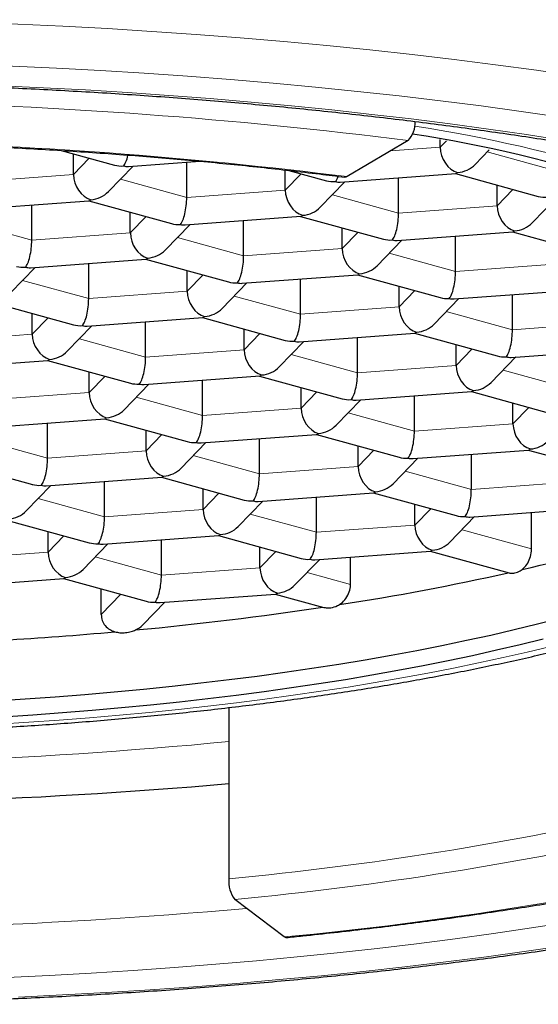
# Model space of a CAD drawing. Header units: millimetres. Extents: x 8 to 961, y 12 to 932.
# Tile 39 of 177: x 425.21 to 428.26, y 835.5 to 841.28. Entities that reach past the tile are written whole.
import ezdxf

# ---------------------------------------------------------------- set-up
doc = ezdxf.new("R2010")
doc.units = ezdxf.units.MM

msp = doc.modelspace()

# ---------------------------------------------------------------- linework, layer by layer
at = {"color": 7, "linetype": 'Continuous', "lineweight": 30}
for p, q in [((427.492, 840.5731), (427.1333, 840.3607)), ((427.681, 840.5333), (427.681, 840.5787)), ((425.452, 840.5147), (425.7652, 840.4285)), ((425.5232, 840.3735), (425.5232, 840.4951)), ((427.8867, 840.4325), (427.969, 840.5174)), ((425.729, 840.2727), (425.8742, 840.4226)), ((425.8467, 840.4205), (426.267, 840.4517)), ((426.1896, 840.2388), (426.1896, 840.4459)), ((426.7695, 840.2817), (426.7695, 840.3999)), ((426.7904, 840.3976), (427.0115, 840.3367)), ((427.0929, 840.3288), (427.7725, 840.3791)), ((427.4359, 840.147), (427.4359, 840.3542)), ((427.7708, 840.379), (428.2578, 840.2449)), ((426.9753, 840.1809), (427.1205, 840.3308)), ((428.0158, 840.19), (428.0158, 840.3116)), ((428.2216, 840.0891), (428.3668, 840.239)), ((424.9352, 840.1689), (425.6148, 840.2193)), ((425.2782, 839.9872), (425.2782, 840.1943)), ((425.613, 840.2191), (426.1, 840.0851)), ((425.858, 840.0301), (425.858, 840.1517)), ((426.1815, 840.0771), (426.8611, 840.1275)), ((426.8593, 840.1274), (427.3463, 839.9933)), ((426.0638, 839.9293), (426.2091, 840.0792)), ((426.5245, 839.8954), (426.5245, 840.1026)), ((427.1043, 839.9383), (427.1043, 840.0599)), ((427.4278, 839.9854), (428.1073, 840.0357)), ((427.7708, 839.8036), (427.7708, 840.0108)), ((428.1056, 840.0356), (428.5926, 839.9016)), ((427.3101, 839.8375), (427.4554, 839.9874)), ((425.27, 839.8255), (425.9496, 839.8759)), ((425.613, 839.6438), (425.613, 839.8509)), ((425.9479, 839.8757), (426.4349, 839.7417)), ((425.1523, 839.6777), (425.2976, 839.8276)), ((426.1929, 839.6867), (426.1929, 839.8083)), ((426.5163, 839.7338), (427.1959, 839.7841)), ((427.1942, 839.784), (427.6812, 839.6499)), ((426.3986, 839.5859), (426.5439, 839.7358)), ((426.8593, 839.552), (426.8593, 839.7592)), ((427.4392, 839.595), (427.4392, 839.7165)), ((427.7626, 839.642), (428.4422, 839.6923)), ((428.1056, 839.4602), (428.1056, 839.6674)), ((425.0364, 839.6241), (425.5234, 839.4901)), ((427.6449, 839.4941), (427.7902, 839.644)), ((425.2814, 839.4351), (425.2814, 839.5567)), ((425.6048, 839.4821), (426.2844, 839.5325)), ((425.9478, 839.3004), (425.9478, 839.5076)), ((426.2827, 839.5324), (426.7697, 839.3983)), ((425.4871, 839.3343), (425.6324, 839.4842)), ((426.5277, 839.3433), (426.5277, 839.4649)), ((426.8511, 839.3904), (427.5307, 839.4407)), ((427.529, 839.4406), (428.016, 839.3066)), ((426.7334, 839.2425), (426.8787, 839.3924)), ((427.1941, 839.2086), (427.1941, 839.4158)), ((427.774, 839.2516), (427.774, 839.3732)), ((428.0974, 839.2986), (428.777, 839.349)), ((424.6933, 839.2305), (425.3729, 839.2809)), ((425.3712, 839.2807), (425.8582, 839.1467)), ((427.9797, 839.1508), (428.125, 839.3007)), ((425.6162, 839.0917), (425.6162, 839.2133)), ((425.8219, 838.9909), (425.9672, 839.1408)), ((425.9396, 839.1388), (426.6192, 839.1891)), ((426.2826, 838.957), (426.2826, 839.1642)), ((426.6175, 839.189), (427.1045, 839.0549)), ((426.8625, 839), (426.8625, 839.1215)), ((427.1859, 839.047), (427.8655, 839.0973)), ((427.8638, 839.0972), (428.3508, 838.9632)), ((427.0682, 838.8991), (427.2135, 839.049)), ((427.5289, 838.8652), (427.5289, 839.0724)), ((428.1088, 838.9082), (428.1088, 839.0298)), ((425.0282, 838.8871), (425.7077, 838.9375)), ((425.3712, 838.7054), (425.3712, 838.9126)), ((425.706, 838.9374), (426.193, 838.8033)), ((425.951, 838.7483), (425.951, 838.8699)), ((426.1568, 838.6475), (426.302, 838.7974)), ((426.2745, 838.7954), (426.954, 838.8457)), ((426.6175, 838.6136), (426.6175, 838.8208)), ((426.9523, 838.8456), (427.4393, 838.7116)), ((427.1973, 838.6566), (427.1973, 838.7782)), ((427.5208, 838.7036), (428.2003, 838.7539)), ((428.1986, 838.7538), (428.6856, 838.6198)), ((424.7945, 838.6857), (425.2816, 838.5517)), ((427.4031, 838.5557), (427.5483, 838.7056)), ((427.8638, 838.5218), (427.8638, 838.729)), ((425.363, 838.5438), (426.0426, 838.5941)), ((425.706, 838.362), (425.706, 838.5692)), ((426.0408, 838.594), (426.5279, 838.4599)), ((425.2453, 838.3959), (425.3906, 838.5458)), ((426.2858, 838.405), (426.2858, 838.5265)), ((426.6093, 838.452), (427.2889, 838.5023)), ((427.2871, 838.5022), (427.7742, 838.3682)), ((426.4916, 838.3041), (426.6369, 838.454)), ((426.9523, 838.2702), (426.9523, 838.4774)), ((427.5321, 838.3132), (427.5321, 838.4348)), ((427.8556, 838.3602), (428.5352, 838.4106)), ((428.2181, 838.1731), (428.2181, 838.3871)), ((425.1294, 838.3424), (425.6164, 838.2083)), ((427.7379, 838.2124), (427.8832, 838.3623)), ((425.3744, 838.1533), (425.3744, 838.2749)), ((425.6978, 838.2004), (426.3774, 838.2507)), ((426.0408, 838.0186), (426.0408, 838.2258)), ((426.3757, 838.2506), (426.8627, 838.1165)), ((425.5801, 838.0525), (425.7254, 838.2024)), ((426.6207, 838.0616), (426.6207, 838.1832)), ((426.9441, 838.1086), (427.6237, 838.1589)), ((427.622, 838.1588), (428.0856, 838.0312)), ((426.8264, 837.9607), (426.9717, 838.1106)), ((427.1529, 837.9638), (427.1529, 838.1241)), ((424.7863, 837.9487), (425.4659, 837.9991)), ((425.4642, 837.999), (425.9512, 837.8649)), ((425.6867, 837.7868), (425.6867, 837.9377)), ((426.0326, 837.857), (426.7122, 837.9073)), ((426.7105, 837.9072), (426.997, 837.8283)), ((425.9339, 837.7287), (426.0602, 837.859)), ((426.4377, 837.2401), (426.4377, 836.2339)), ((426.7633, 835.8917), (426.472, 836.1118))]:
    msp.add_line(p, q, dxfattribs=at)
at = {"color": 8, "linetype": 'Continuous', "lineweight": 0}
for p, q in [((427.3882, 840.5117), (427.681, 840.5333)), ((427.681, 840.5333), (427.7177, 840.5712)), ((425.5232, 840.3735), (425.6162, 840.4695)), ((427.9578, 840.5059), (428.3474, 840.3986)), ((424.9434, 840.3305), (425.5232, 840.3735)), ((426.7695, 840.2817), (426.8625, 840.3777)), ((425.8, 840.346), (426.1896, 840.2388)), ((426.1896, 840.2388), (426.7695, 840.2817)), ((427.0463, 840.2542), (427.4359, 840.147)), ((428.0158, 840.19), (428.1088, 840.286)), ((427.4359, 840.147), (428.0158, 840.19)), ((425.858, 840.0301), (425.9511, 840.1261)), ((424.8886, 840.0944), (425.2782, 839.9872)), ((425.2782, 839.9872), (425.858, 840.0301)), ((427.1043, 839.9383), (427.1974, 840.0343)), ((426.1348, 840.0026), (426.5245, 839.8954)), ((426.5245, 839.8954), (427.1043, 839.9383)), ((427.3811, 839.9109), (427.7708, 839.8036)), ((427.7708, 839.8036), (428.3506, 839.8466)), ((426.1929, 839.6867), (426.2859, 839.7827)), ((425.2234, 839.751), (425.613, 839.6438)), ((425.613, 839.6438), (426.1929, 839.6867)), ((426.4697, 839.6592), (426.8593, 839.552)), ((427.4392, 839.595), (427.5322, 839.6909)), ((426.8593, 839.552), (427.4392, 839.595)), ((427.716, 839.5675), (428.1056, 839.4602)), ((425.2814, 839.4351), (425.3744, 839.5311)), ((428.1056, 839.4602), (428.6855, 839.5032)), ((424.7015, 839.3922), (425.2814, 839.4351)), ((426.5277, 839.3433), (426.6207, 839.4393)), ((425.5582, 839.4076), (425.9478, 839.3004)), ((425.9478, 839.3004), (426.5277, 839.3433)), ((426.8045, 839.3158), (427.1941, 839.2086)), ((427.774, 839.2516), (427.867, 839.3476)), ((427.1941, 839.2086), (427.774, 839.2516)), ((428.0508, 839.2241), (428.4404, 839.1168)), ((425.6162, 839.0917), (425.7092, 839.1877)), ((425.0363, 839.0488), (425.6162, 839.0917)), ((426.8625, 839), (426.9555, 839.0959)), ((425.893, 839.0642), (426.2826, 838.957)), ((426.2826, 838.957), (426.8625, 839)), ((427.1393, 838.9725), (427.5289, 838.8652)), ((428.1088, 838.9082), (428.2018, 839.0042)), ((427.5289, 838.8652), (428.1088, 838.9082)), ((424.9815, 838.8126), (425.3712, 838.7054)), ((425.951, 838.7483), (426.0441, 838.8443)), ((425.3712, 838.7054), (425.951, 838.7483)), ((427.1973, 838.6566), (427.2903, 838.7526)), ((426.2278, 838.7208), (426.6175, 838.6136)), ((426.6175, 838.6136), (427.1973, 838.6566)), ((427.4741, 838.6291), (427.8638, 838.5218)), ((427.8638, 838.5218), (428.4436, 838.5648)), ((425.3164, 838.4692), (425.706, 838.362)), ((426.2858, 838.405), (426.3789, 838.5009)), ((425.706, 838.362), (426.2858, 838.405)), ((427.5321, 838.3132), (427.6252, 838.4092)), ((426.5627, 838.3775), (426.9523, 838.2702)), ((426.9523, 838.2702), (427.5321, 838.3132)), ((427.809, 838.2857), (428.2181, 838.1731)), ((425.3744, 838.1533), (425.4674, 838.2493)), ((426.6207, 838.0616), (426.7137, 838.1576)), ((424.7945, 838.1104), (425.3744, 838.1533)), ((425.6512, 838.1258), (426.0408, 838.0186)), ((426.0408, 838.0186), (426.6207, 838.0616)), ((426.8975, 838.0341), (427.1529, 837.9638)), ((425.6867, 837.7868), (425.8022, 837.9059))]:
    msp.add_line(p, q, dxfattribs=at)
at = {"color": 8, "linetype": 'Continuous', "lineweight": 0, "flags": 128}
for points in [[(428.485, 840.9516), (428.2474, 840.9859), (428.0065, 841.0185), (427.7626, 841.0493), (427.5159, 841.0784), (427.2664, 841.1057), (427.0145, 841.1312), (426.7603, 841.1548), (426.5039, 841.1766), (426.2455, 841.1966), (425.9853, 841.2147), (425.7235, 841.2309), (425.4602, 841.2452), (425.1956, 841.2576), (424.93, 841.268), (424.6635, 841.2766), (424.3962, 841.2832)], [(428.3899, 840.7108), (428.1569, 840.7445), (427.9207, 840.7764), (427.6816, 840.8067), (427.4396, 840.8352), (427.1951, 840.8619), (426.9481, 840.8869), (426.6988, 840.9101), (426.4474, 840.9315), (426.1941, 840.9511), (425.9389, 840.9688), (425.6822, 840.9847), (425.4241, 840.9987), (425.1647, 841.0108), (424.9043, 841.0211), (424.6429, 841.0295), (424.3809, 841.036)], [(428.4079, 840.5739), (428.1878, 840.6078), (427.9646, 840.64), (427.7384, 840.6706), (427.5094, 840.6996), (427.2777, 840.7269), (427.0435, 840.7525), (426.8069, 840.7764), (426.5682, 840.7986), (426.3274, 840.8191), (426.0848, 840.8378), (425.8405, 840.8548), (425.5946, 840.87), (425.3474, 840.8835), (425.099, 840.8951), (424.8495, 840.9049), (424.5993, 840.913), (424.3483, 840.9192)], [(425.0812, 837.1426), (425.2612, 837.1538), (425.44, 837.1664), (425.6176, 837.1802), (425.7938, 837.1954), (425.9686, 837.2117), (426.1417, 837.2294), (426.313, 837.2483), (426.4826, 837.2684), (426.6501, 837.2897), (426.8156, 837.3123), (426.9788, 837.336), (427.1398, 837.3609), (427.2984, 837.3869), (427.4544, 837.4141), (427.6078, 837.4424), (427.7584, 837.4718), (427.9062, 837.5022), (428.051, 837.5338), (428.1929, 837.5663), (428.3315, 837.5999)], [(425.1328, 835.6544), (425.381, 835.6663), (425.6281, 835.68), (425.8737, 835.6954), (426.1178, 835.7126), (426.3602, 835.7316), (426.6007, 835.7523), (426.8392, 835.7748), (427.0754, 835.7989), (427.3093, 835.8248), (427.5406, 835.8523), (427.7693, 835.8815), (427.9951, 835.9123), (428.2179, 835.9448), (428.4375, 835.9788)], [(425.2, 835.5387), (425.4592, 835.5512), (425.7172, 835.5654), (425.9737, 835.5816), (426.2286, 835.5995), (426.4817, 835.6193), (426.7328, 835.641), (426.9818, 835.6644), (427.2285, 835.6896), (427.4727, 835.7166), (427.7142, 835.7454), (427.9529, 835.7758), (428.1887, 835.808), (428.4213, 835.8419)]]:
    msp.add_lwpolyline(points, dxfattribs=at)
at = {"color": 7, "linetype": 'Continuous', "lineweight": 30, "flags": 128}
for points in [[(427.1333, 840.3607), (427.1251, 840.3577), (427.1206, 840.3576)], [(425.0632, 837.2799), (425.24, 837.2911), (425.4157, 837.3035), (425.5901, 837.3172), (425.7632, 837.3322), (425.9348, 837.3484), (426.1047, 837.3659), (426.273, 837.3846), (426.4394, 837.4045), (426.6038, 837.4256), (426.7662, 837.4479), (426.9264, 837.4713), (427.0843, 837.4959), (427.2398, 837.5217), (427.3928, 837.5485), (427.5432, 837.5765), (427.6909, 837.6055), (427.8357, 837.6356), (427.9777, 837.6667), (428.1166, 837.6989), (428.2524, 837.732), (428.3849, 837.7662)], [(425.1075, 837.1865), (425.284, 837.1979), (425.4594, 837.2107), (425.6335, 837.2247), (425.8062, 837.24), (425.9774, 837.2566), (426.147, 837.2743), (426.3148, 837.2933), (426.4807, 837.3135), (426.6446, 837.3349), (426.8065, 837.3575), (426.9661, 837.3812), (427.1234, 837.4061), (427.2783, 837.4321), (427.4307, 837.4593), (427.5804, 837.4875), (427.7274, 837.5168), (427.8715, 837.5472), (428.0127, 837.5786), (428.1508, 837.611), (428.2858, 837.6444)], [(426.7733, 835.8884), (426.77, 835.8885), (426.7633, 835.8917)]]:
    msp.add_lwpolyline(points, dxfattribs=at)
at = {"color": 8, "linetype": 'Continuous', "lineweight": 0}
for centre, radius, start, end in [((423.7361, 810.6405), 30.1673, 82.8481, 88.72937), ((426.278, 832.4729), 8.2805, 63.86018, 81.29399), ((423.7306, 813.2761), 27.2975, 82.8392, 88.73827), ((423.6181, 866.474), 29.5683, 268.60336, 275.47209), ((424.541, 856.1084), 19.9649, 275.45149, 282.66401), ((424.5523, 856.2273), 20.2069, 275.45149, 282.66401), ((424.6692, 857.9231), 22.1306, 275.42975, 282.68575), ((423.6177, 868.8806), 32.9507, 268.70894, 275.08978)]:
    msp.add_arc(centre, radius, start, end, dxfattribs=at)
at = {"color": 7, "linetype": 'Continuous', "lineweight": 30}
for centre, radius, start, end in [((427.381, 840.6786), 0.1531, 316.43826, 2.44624), ((426.412, 833.2726), 7.4208, 61.70905, 81.42433), ((425.9104, 847.843), 10.0472, 282.95998, 287.90427), ((424.784, 852.7454), 15.0775, 278.79322, 282.62945), ((424.0319, 857.6115), 20.0015, 275.32825, 278.50741), ((423.7232, 860.8071), 23.212, 273.42132, 275.05081), ((423.6169, 869.4187), 32.7472, 268.74097, 274.94152), ((426.6194, 836.2191), 0.1823, 175.34263, 216.03542)]:
    msp.add_arc(centre, radius, start, end, dxfattribs=at)
for centre, major_axis, ratio, start_param, end_param in [((427.7831, 840.5052), (-0.0545, 0.1166), 0.740619, 1.007507, 2.578303), ((425.8176, 840.5437), (0.0123, 0.1261), 0.278796, 3.478403, 4.272192), ((425.8176, 840.5437), (0.1358, 0.037), 0.844948, 4.100918, 4.48591), ((425.8176, 840.5437), (-0.0545, 0.1166), 0.740619, 2.578303, 2.866933), ((427.7831, 840.5052), (0.1358, 0.037), 0.844948, 4.48591, 5.32386), ((425.6254, 840.3454), (-0.0545, 0.1166), 0.740619, 1.007507, 2.578303), ((427.0639, 840.452), (0.0123, 0.1261), 0.278796, 3.478403, 3.940741), ((427.7831, 840.5052), (0.0123, 0.1261), 0.278796, 3.189774, 3.478403), ((427.0639, 840.452), (0.1358, 0.037), 0.844948, 4.100918, 4.48591), ((427.0639, 840.452), (-0.0545, 0.1166), 0.740619, 2.578303, 2.866933), ((425.6254, 840.3454), (0.1358, 0.037), 0.844948, 4.48591, 5.32386), ((426.1524, 840.2003), (0.0123, 0.1261), 0.278796, 3.478403, 5.0492), ((426.8717, 840.2536), (-0.0545, 0.1166), 0.740619, 1.007507, 2.578303), ((428.3102, 840.3602), (0.1358, 0.037), 0.844948, 4.100918, 4.48591), ((425.6254, 840.3454), (0.0123, 0.1261), 0.278796, 3.189774, 3.478403), ((426.8717, 840.2536), (0.1358, 0.037), 0.844948, 4.48591, 5.32386), ((428.118, 840.1619), (-0.0545, 0.1166), 0.740619, 1.007507, 2.578303), ((426.8717, 840.2536), (0.0123, 0.1261), 0.278796, 3.189774, 3.478403), ((427.3987, 840.1086), (0.0123, 0.1261), 0.278796, 3.478403, 5.0492), ((426.1524, 840.2003), (0.1358, 0.037), 0.844948, 4.100918, 4.48591), ((426.1524, 840.2003), (-0.0545, 0.1166), 0.740619, 2.578303, 2.866933), ((428.118, 840.1619), (0.1358, 0.037), 0.844948, 4.48591, 5.32386), ((425.9602, 840.002), (-0.0545, 0.1166), 0.740619, 1.007507, 2.578303), ((428.118, 840.1619), (0.0123, 0.1261), 0.278796, 3.189774, 3.478403), ((425.2409, 839.9487), (0.0123, 0.1261), 0.278796, 3.478403, 5.0492), ((427.3987, 840.1086), (0.1358, 0.037), 0.844948, 4.100918, 4.48591), ((427.3987, 840.1086), (-0.0545, 0.1166), 0.740619, 2.578303, 2.866933), ((425.9602, 840.002), (0.1358, 0.037), 0.844948, 4.48591, 5.32386), ((426.4872, 839.857), (0.0123, 0.1261), 0.278796, 3.478403, 5.0492), ((427.2065, 839.9102), (-0.0545, 0.1166), 0.740619, 1.007507, 2.578303), ((425.2409, 839.9487), (0.1358, 0.037), 0.844948, 4.100918, 4.48591), ((425.9602, 840.002), (0.0123, 0.1261), 0.278796, 3.189774, 3.478403), ((427.2065, 839.9102), (0.1358, 0.037), 0.844948, 4.48591, 5.32386), ((425.2409, 839.9487), (-0.0545, 0.1166), 0.740619, 2.578303, 2.866933), ((427.2065, 839.9102), (0.0123, 0.1261), 0.278796, 3.189774, 3.478403), ((427.7335, 839.7652), (0.0123, 0.1261), 0.278796, 3.478403, 5.0492), ((426.4872, 839.857), (0.1358, 0.037), 0.844948, 4.100918, 4.48591), ((426.4872, 839.857), (-0.0545, 0.1166), 0.740619, 2.578303, 2.866933), ((426.295, 839.6586), (-0.0545, 0.1166), 0.740619, 1.007507, 2.578303), ((425.5757, 839.6053), (0.0123, 0.1261), 0.278796, 3.478403, 5.0492), ((427.7335, 839.7652), (0.1358, 0.037), 0.844948, 4.100918, 4.48591), ((427.7335, 839.7652), (-0.0545, 0.1166), 0.740619, 2.578303, 2.866933), ((426.295, 839.6586), (0.1358, 0.037), 0.844948, 4.48591, 5.32386), ((426.822, 839.5136), (0.0123, 0.1261), 0.278796, 3.478403, 5.0492), ((427.5413, 839.5668), (-0.0545, 0.1166), 0.740619, 1.007507, 2.578303), ((425.5757, 839.6053), (0.1358, 0.037), 0.844948, 4.100918, 4.48591), ((425.5757, 839.6053), (-0.0545, 0.1166), 0.740619, 2.578303, 2.866933), ((426.295, 839.6586), (0.0123, 0.1261), 0.278796, 3.189774, 3.478403), ((427.5413, 839.5668), (0.1358, 0.037), 0.844948, 4.48591, 5.32386), ((425.3835, 839.407), (-0.0545, 0.1166), 0.740619, 1.007507, 2.578303), ((427.5413, 839.5668), (0.0123, 0.1261), 0.278796, 3.189774, 3.478403), ((428.0683, 839.4218), (0.0123, 0.1261), 0.278796, 3.478403, 5.0492), ((426.822, 839.5136), (0.1358, 0.037), 0.844948, 4.100918, 4.48591), ((426.822, 839.5136), (-0.0545, 0.1166), 0.740619, 2.578303, 2.866933), ((425.3835, 839.407), (0.1358, 0.037), 0.844948, 4.48591, 5.32386), ((426.6298, 839.3152), (-0.0545, 0.1166), 0.740619, 1.007507, 2.578303), ((425.3835, 839.407), (0.0123, 0.1261), 0.278796, 3.189774, 3.478403), ((425.9106, 839.2619), (0.0123, 0.1261), 0.278796, 3.478403, 5.0492), ((428.0683, 839.4218), (0.1358, 0.037), 0.844948, 4.100918, 4.48591), ((428.0683, 839.4218), (-0.0545, 0.1166), 0.740619, 2.578303, 2.866933), ((426.6298, 839.3152), (0.1358, 0.037), 0.844948, 4.48591, 5.32386), ((427.1569, 839.1702), (0.0123, 0.1261), 0.278796, 3.478403, 5.0492), ((427.8761, 839.2235), (-0.0545, 0.1166), 0.740619, 1.007507, 2.578303), ((425.9106, 839.2619), (0.1358, 0.037), 0.844948, 4.100918, 4.48591), ((425.9106, 839.2619), (-0.0545, 0.1166), 0.740619, 2.578303, 2.866933), ((426.6298, 839.3152), (0.0123, 0.1261), 0.278796, 3.189774, 3.478403), ((427.8761, 839.2235), (0.1358, 0.037), 0.844948, 4.48591, 5.32386), ((425.7183, 839.0636), (-0.0545, 0.1166), 0.740619, 1.007507, 2.578303), ((427.8761, 839.2235), (0.0123, 0.1261), 0.278796, 3.189774, 3.478403), ((427.1569, 839.1702), (0.1358, 0.037), 0.844948, 4.100918, 4.48591), ((427.1569, 839.1702), (-0.0545, 0.1166), 0.740619, 2.578303, 2.866933), ((425.7183, 839.0636), (0.1358, 0.037), 0.844948, 4.48591, 5.32386), ((426.9646, 838.9718), (-0.0545, 0.1166), 0.740619, 1.007507, 2.578303), ((425.7183, 839.0636), (0.0123, 0.1261), 0.278796, 3.189774, 3.478403), ((426.2454, 838.9186), (0.0123, 0.1261), 0.278796, 3.478403, 5.0492), ((428.2109, 838.8801), (-0.0545, 0.1166), 0.740619, 1.007507, 2.578303), ((426.9646, 838.9718), (0.0123, 0.1261), 0.278796, 3.189774, 3.478403), ((426.9646, 838.9718), (0.1358, 0.037), 0.844948, 4.48591, 5.32386), ((427.4917, 838.8268), (0.0123, 0.1261), 0.278796, 3.478403, 5.0492), ((426.2454, 838.9186), (0.1358, 0.037), 0.844948, 4.100918, 4.48591), ((426.2454, 838.9186), (-0.0545, 0.1166), 0.740619, 2.578303, 2.866933), ((428.2109, 838.8801), (0.1358, 0.037), 0.844948, 4.48591, 5.32386), ((426.0532, 838.7202), (-0.0545, 0.1166), 0.740619, 1.007507, 2.578303), ((428.2109, 838.8801), (0.0123, 0.1261), 0.278796, 3.189774, 3.478403), ((425.3339, 838.6669), (0.0123, 0.1261), 0.278796, 3.478403, 5.0492), ((427.4917, 838.8268), (0.1358, 0.037), 0.844948, 4.100918, 4.48591), ((427.4917, 838.8268), (-0.0545, 0.1166), 0.740619, 2.578303, 2.866933), ((426.0532, 838.7202), (0.1358, 0.037), 0.844948, 4.48591, 5.32386), ((427.2995, 838.6285), (-0.0545, 0.1166), 0.740619, 1.007507, 2.578303), ((426.0532, 838.7202), (0.0123, 0.1261), 0.278796, 3.189774, 3.478403), ((426.5802, 838.5752), (0.0123, 0.1261), 0.278796, 3.478403, 5.0492), ((425.3339, 838.6669), (0.1358, 0.037), 0.844948, 4.100918, 4.48591), ((425.3339, 838.6669), (-0.0545, 0.1166), 0.740619, 2.578303, 2.866933), ((427.2995, 838.6285), (0.0123, 0.1261), 0.278796, 3.189774, 3.478403), ((427.2995, 838.6285), (0.1358, 0.037), 0.844948, 4.48591, 5.32386), ((427.8265, 838.4834), (0.0123, 0.1261), 0.278796, 3.478403, 5.0492), ((426.5802, 838.5752), (0.1358, 0.037), 0.844948, 4.100918, 4.48591), ((426.5802, 838.5752), (-0.0545, 0.1166), 0.740619, 2.578303, 2.866933), ((425.1417, 838.4686), (0.1358, 0.037), 0.844948, 4.48591, 5.32386), ((426.388, 838.3768), (-0.0545, 0.1166), 0.740619, 1.007507, 2.578303), ((425.6687, 838.3236), (0.0123, 0.1261), 0.278796, 3.478403, 5.0492), ((427.8265, 838.4834), (0.1358, 0.037), 0.844948, 4.100918, 4.48591), ((427.8265, 838.4834), (-0.0545, 0.1166), 0.740619, 2.578303, 2.866933), ((426.388, 838.3768), (0.1358, 0.037), 0.844948, 4.48591, 5.32386), ((426.915, 838.2318), (0.0123, 0.1261), 0.278796, 3.478403, 5.0492), ((427.6343, 838.2851), (-0.0545, 0.1166), 0.740619, 1.007507, 2.578303), ((426.388, 838.3768), (0.0123, 0.1261), 0.278796, 3.189774, 3.478403), ((427.6343, 838.2851), (0.1358, 0.037), 0.844948, 4.48591, 5.32386), ((425.6687, 838.3236), (0.1358, 0.037), 0.844948, 4.100918, 4.48591), ((425.6687, 838.3236), (-0.0545, 0.1166), 0.740619, 2.578303, 2.866933), ((427.6343, 838.2851), (0.0123, 0.1261), 0.278796, 3.189774, 3.478403), ((425.4765, 838.1252), (-0.0545, 0.1166), 0.740619, 1.007507, 2.578303), ((426.915, 838.2318), (0.1358, 0.037), 0.844948, 4.100918, 4.48591), ((426.915, 838.2318), (-0.0545, 0.1166), 0.740619, 2.578303, 2.866933), ((425.4765, 838.1252), (0.1358, 0.037), 0.844948, 4.48591, 5.32386), ((426.7228, 838.0335), (-0.0545, 0.1166), 0.740619, 1.007507, 2.578303), ((425.4765, 838.1252), (0.0123, 0.1261), 0.278796, 3.189774, 3.478403), ((426.0035, 837.9802), (0.0123, 0.1261), 0.278796, 3.478403, 5.0492), ((426.7228, 838.0335), (0.1358, 0.037), 0.844948, 4.48591, 5.32386), ((426.0035, 837.9802), (0.1358, 0.037), 0.844948, 4.100918, 4.48591), ((426.7228, 838.0335), (0.0123, 0.1261), 0.278796, 3.189774, 3.478403), ((426.0035, 837.9802), (-0.0545, 0.1166), 0.740619, 2.578303, 2.866933)]:
    msp.add_ellipse(centre, major_axis=major_axis, ratio=ratio, start_param=start_param, end_param=end_param, dxfattribs=at)
for points, knots in [([(424.343, 840.9096), (424.3783, 840.9088), (424.4806, 840.9065), (424.6498, 840.9019), (424.8502, 840.8953), (425.05, 840.8875), (425.2492, 840.8785), (425.4476, 840.8684), (425.6451, 840.8571), (425.8418, 840.8447), (426.0374, 840.8312), (426.2319, 840.8165), (426.4251, 840.8007), (426.6171, 840.7837), (426.8077, 840.7657), (426.9968, 840.7466), (427.1844, 840.7263), (427.3703, 840.705), (427.5545, 840.6826), (427.7368, 840.6592), (427.9172, 840.6347), (428.0957, 840.6092), (428.2721, 840.5827), (428.4463, 840.5551), (428.6183, 840.5266), (428.7879, 840.4971), (428.9551, 840.4667), (429.1199, 840.4353), (429.2821, 840.4029), (429.4417, 840.3697), (429.5985, 840.3356), (429.7526, 840.3006), (429.9038, 840.2647), (430.052, 840.2281), (430.1973, 840.1906), (430.3394, 840.1524), (430.4784, 840.1134), (430.6142, 840.0736), (430.7467, 840.0332), (430.8758, 839.9921), (431.0015, 839.9503), (431.1238, 839.9079), (431.2425, 839.865), (431.3575, 839.8215), (431.4689, 839.7774), (431.5766, 839.7329), (431.6805, 839.688), (431.7806, 839.6426), (431.8768, 839.5969), (431.969, 839.5509), (432.0573, 839.5046), (432.1416, 839.4581), (432.2218, 839.4115), (432.298, 839.3647), (432.37, 839.3179), (432.4379, 839.2712), (432.5017, 839.2245), (432.5614, 839.178), (432.6169, 839.1316), (432.6683, 839.0856), (432.7156, 839.0399), (432.7588, 838.9947), (432.798, 838.9499), (432.8333, 838.9057), (432.8647, 838.862), (432.8923, 838.8188), (432.9162, 838.7761), (432.9366, 838.7339), (432.9534, 838.6919), (432.9668, 838.65), (432.9768, 838.6077), (432.983, 838.5649), (432.9856, 838.5336), (432.985, 838.5164), (432.9849, 838.5138)], [0, 0, 0, 0, 0.007474, 0.021678, 0.035882, 0.050086, 0.064288, 0.07849, 0.092691, 0.10689, 0.121089, 0.135286, 0.149481, 0.163674, 0.177866, 0.192056, 0.206243, 0.220428, 0.234611, 0.24879, 0.262967, 0.27714, 0.29131, 0.305476, 0.319638, 0.333796, 0.347949, 0.362097, 0.376239, 0.390376, 0.404506, 0.41863, 0.432747, 0.446856, 0.460957, 0.475049, 0.489131, 0.503203, 0.517264, 0.531314, 0.545351, 0.559374, 0.573382, 0.587376, 0.601352, 0.615311, 0.62925, 0.64317, 0.657069, 0.670945, 0.684798, 0.698626, 0.71243, 0.726209, 0.739963, 0.753693, 0.767401, 0.781089, 0.794763, 0.808429, 0.822095, 0.835771, 0.849472, 0.863219, 0.87704, 0.890972, 0.905061, 0.919365, 0.93396, 0.948935, 0.964388, 0.980409, 0.997025, 1, 1, 1, 1]), ([(424.3292, 840.5631), (424.3622, 840.5623), (424.4578, 840.5599), (424.6158, 840.5551), (424.8028, 840.5482), (424.9893, 840.5402), (425.175, 840.531), (425.3599, 840.5206), (425.5439, 840.5091), (425.7269, 840.4965), (425.9088, 840.4827), (426.0895, 840.4678), (426.2688, 840.4517), (426.4468, 840.4345), (426.6234, 840.4163), (426.7983, 840.3969), (426.9641, 840.3774), (427.0709, 840.3639), (427.1206, 840.3576)], [0, 0, 0, 0, 0.034189, 0.099157, 0.164126, 0.229093, 0.294057, 0.35902, 0.42398, 0.488937, 0.553891, 0.618842, 0.683788, 0.74873, 0.813668, 0.8786, 0.943527, 1, 1, 1, 1]), ([(416.0944, 839.2597), (416.0994, 839.2411), (416.1104, 839.2006), (416.1321, 839.1394), (416.1587, 839.0758), (416.1895, 839.0128), (416.2246, 838.9502), (416.2641, 838.8882), (416.3081, 838.8266), (416.3567, 838.7655), (416.4102, 838.7047), (416.4685, 838.6445), (416.5318, 838.5848), (416.5999, 838.5258), (416.6729, 838.4677), (416.7504, 838.4107), (416.8323, 838.3548), (416.9182, 838.3003), (417.008, 838.2471), (417.1014, 838.1954), (417.1981, 838.1451), (417.2982, 838.0961), (417.4014, 838.0485), (417.5078, 838.0022), (417.6173, 837.9572), (417.7297, 837.9134), (417.8451, 837.8708), (417.9634, 837.8294), (418.0845, 837.7891), (418.2085, 837.7499), (418.3352, 837.7119), (418.4647, 837.6749), (418.5968, 837.639), (418.7316, 837.6042), (418.8689, 837.5705), (419.0087, 837.5378), (419.1509, 837.5062), (419.2955, 837.4758), (419.4424, 837.4463), (419.5916, 837.418), (419.7429, 837.3908), (419.8963, 837.3647), (420.0517, 837.3396), (420.209, 837.3157), (420.3682, 837.2929), (420.5292, 837.2712), (420.6918, 837.2507), (420.856, 837.2313), (421.0218, 837.213), (421.189, 837.1959), (421.3575, 837.18), (421.5272, 837.1652), (421.6982, 837.1516), (421.8701, 837.1391), (422.043, 837.1279), (422.2168, 837.1178), (422.3914, 837.1089), (422.5667, 837.1012), (422.7425, 837.0947), (422.9188, 837.0894), (423.0955, 837.0853), (423.2724, 837.0824), (423.4496, 837.0807), (423.6268, 837.0802), (423.8041, 837.0809), (423.9812, 837.0829), (424.1581, 837.086), (424.3347, 837.0903), (424.5109, 837.0958), (424.6866, 837.1026), (424.8617, 837.1105), (425.036, 837.1196), (425.2096, 837.1299), (425.3823, 837.1414), (425.554, 837.154), (425.7246, 837.1678), (425.8941, 837.1828), (426.0623, 837.199), (426.2291, 837.2163), (426.3944, 837.2347), (426.5583, 837.2543), (426.7205, 837.2751), (426.881, 837.2969), (427.0397, 837.3199), (427.1965, 837.344), (427.3513, 837.3692), (427.5042, 837.3955), (427.6549, 837.4229), (427.8034, 837.4513), (427.9496, 837.4809), (428.0935, 837.5115), (428.2351, 837.5432), (428.3741, 837.5759), (428.5106, 837.6097), (428.6446, 837.6446), (428.7758, 837.6805), (428.9044, 837.7175), (429.0303, 837.7556), (429.1533, 837.7948), (429.2735, 837.835), (429.3908, 837.8764), (429.5052, 837.9189), (429.6166, 837.9626), (429.725, 838.0075), (429.8304, 838.0537), (429.9327, 838.1011), (430.0319, 838.1499), (430.1279, 838.2002), (430.2206, 838.2519), (430.31, 838.3052), (430.396, 838.3601), (430.4783, 838.4166), (430.5568, 838.4749), (430.6312, 838.5347), (430.6993, 838.5945), (430.7482, 838.6414), (430.7851, 838.6788), (430.8217, 838.7176), (430.869, 838.7717), (430.9202, 838.837), (430.9662, 838.9029), (431.007, 838.9692), (431.0428, 839.0359), (431.0737, 839.1028), (431.0994, 839.1699), (431.1165, 839.2215), (431.1237, 839.251), (431.1252, 839.2576)], [0, 0, 0, 0, 0.005489, 0.011973, 0.018568, 0.0253, 0.032191, 0.039265, 0.046541, 0.054034, 0.061749, 0.069686, 0.077829, 0.086155, 0.09463, 0.103215, 0.111873, 0.120568, 0.129273, 0.137964, 0.14663, 0.155262, 0.163859, 0.172419, 0.180943, 0.189431, 0.197887, 0.206311, 0.214707, 0.223077, 0.231422, 0.239745, 0.248048, 0.256332, 0.264599, 0.27285, 0.281087, 0.289311, 0.297523, 0.305724, 0.313916, 0.322097, 0.330271, 0.338437, 0.346595, 0.354748, 0.362894, 0.371035, 0.379171, 0.387303, 0.39543, 0.403554, 0.411674, 0.419792, 0.427906, 0.436019, 0.444129, 0.452237, 0.460344, 0.46845, 0.476554, 0.484658, 0.492761, 0.500864, 0.508967, 0.51707, 0.525173, 0.533277, 0.541381, 0.549487, 0.557594, 0.565702, 0.573812, 0.581924, 0.590039, 0.598156, 0.606276, 0.6144, 0.622527, 0.630658, 0.638793, 0.646933, 0.655079, 0.66323, 0.671388, 0.679552, 0.687724, 0.695905, 0.704094, 0.712292, 0.720502, 0.728723, 0.736956, 0.745204, 0.753466, 0.761745, 0.770041, 0.778358, 0.786695, 0.795056, 0.803443, 0.811857, 0.820301, 0.828778, 0.837289, 0.845837, 0.854423, 0.863048, 0.871711, 0.880409, 0.889134, 0.897876, 0.906609, 0.915303, 0.923922, 0.931766, 0.934347, 0.938791, 0.946945, 0.954919, 0.962657, 0.970156, 0.977426, 0.984483, 0.991352, 0.998058, 1, 1, 1, 1]), ([(413.3607, 838.4673), (413.3606, 838.457), (413.3602, 838.4253), (413.3642, 838.3722), (413.3724, 838.3081), (413.3852, 838.2442), (413.4021, 838.1805), (413.4233, 838.1169), (413.4489, 838.0535), (413.4789, 837.9903), (413.5133, 837.9272), (413.5521, 837.8643), (413.5955, 837.8017), (413.6433, 837.7394), (413.6957, 837.6775), (413.7525, 837.616), (413.8137, 837.5551), (413.8792, 837.4948), (413.9489, 837.4351), (414.0229, 837.3761), (414.1009, 837.3178), (414.1829, 837.2603), (414.2689, 837.2036), (414.3587, 837.1476), (414.4523, 837.0925), (414.5496, 837.0381), (414.6507, 836.9846), (414.7554, 836.9318), (414.8637, 836.8799), (414.9755, 836.8287), (415.0908, 836.7784), (415.2096, 836.7289), (415.3318, 836.6802), (415.4574, 836.6323), (415.5863, 836.5853), (415.7184, 836.5391), (415.8538, 836.4938), (415.9923, 836.4493), (416.134, 836.4057), (416.2787, 836.3629), (416.4264, 836.3211), (416.577, 836.2802), (416.7305, 836.2401), (416.8869, 836.201), (417.046, 836.1629), (417.2078, 836.1257), (417.3723, 836.0894), (417.5393, 836.0541), (417.7088, 836.0198), (417.8808, 835.9865), (418.0551, 835.9542), (418.2317, 835.923), (418.4105, 835.8927), (418.5915, 835.8635), (418.7746, 835.8354), (418.9597, 835.8083), (419.1467, 835.7822), (419.3356, 835.7573), (419.5262, 835.7335), (419.7185, 835.7107), (419.9125, 835.689), (420.1079, 835.6685), (420.3049, 835.6491), (420.5032, 835.6308), (420.7028, 835.6137), (420.9036, 835.5977), (421.1055, 835.5828), (421.3085, 835.5691), (421.5124, 835.5566), (421.7173, 835.5452), (421.9229, 835.535), (422.1292, 835.526), (422.3361, 835.5181), (422.5435, 835.5115), (422.7514, 835.506), (422.9597, 835.5017), (423.1682, 835.4986), (423.3769, 835.4967), (423.5857, 835.4959), (423.7945, 835.4964), (424.0032, 835.498), (424.2118, 835.5009), (424.4201, 835.5049), (424.6281, 835.5101), (424.8356, 835.5165), (425.0427, 835.524), (425.2491, 835.5328), (425.4549, 835.5427), (425.6598, 835.5538), (425.864, 835.5661), (426.0672, 835.5795), (426.2693, 835.5941), (426.4704, 835.6098), (426.6703, 835.6267), (426.8689, 835.6447), (427.0661, 835.6638), (427.2619, 835.6841), (427.4562, 835.7055), (427.6489, 835.728), (427.8399, 835.7516), (428.0291, 835.7762), (428.2165, 835.802), (428.402, 835.8288), (428.5855, 835.8567), (428.767, 835.8857), (428.9463, 835.9157), (429.1234, 835.9467), (429.2982, 835.9787), (429.4706, 836.0118), (429.6407, 836.0458), (429.8082, 836.0808), (429.9732, 836.1168), (430.1356, 836.1538), (430.2952, 836.1917), (430.4522, 836.2306), (430.6063, 836.2703), (430.7575, 836.311), (430.9058, 836.3526), (431.0511, 836.3951), (431.1934, 836.4384), (431.3325, 836.4827), (431.4686, 836.5277), (431.6014, 836.5737), (431.7309, 836.6204), (431.8571, 836.668), (431.98, 836.7164), (432.0995, 836.7657), (432.2155, 836.8157), (432.3281, 836.8666), (432.4371, 836.9182), (432.5426, 836.9706), (432.6444, 837.0239), (432.7426, 837.0779), (432.8371, 837.1328), (432.9278, 837.1885), (433.0147, 837.2449), (433.0978, 837.3022), (433.177, 837.3604), (433.2522, 837.4193), (433.3234, 837.4791), (433.3904, 837.5396), (433.4533, 837.601), (433.5118, 837.663), (433.566, 837.7258), (433.6157, 837.7892), (433.6608, 837.853), (433.7014, 837.9174), (433.7373, 837.982), (433.7686, 838.0469), (433.7952, 838.1118), (433.8172, 838.1769), (433.8347, 838.2418), (433.8477, 838.3067), (433.8561, 838.3715), (433.8601, 838.4245), (433.8598, 838.4558), (433.8597, 838.4656)], [0, 0, 0, 0, 0.00284, 0.008769, 0.014702, 0.020656, 0.026647, 0.032688, 0.038792, 0.044965, 0.051214, 0.057541, 0.063942, 0.070413, 0.076946, 0.083531, 0.090158, 0.096817, 0.103498, 0.110196, 0.116901, 0.123611, 0.130318, 0.137023, 0.143721, 0.150413, 0.157097, 0.163773, 0.170442, 0.177103, 0.183756, 0.190402, 0.197042, 0.203674, 0.210301, 0.216922, 0.223538, 0.230149, 0.236755, 0.243357, 0.249955, 0.256549, 0.26314, 0.269727, 0.276311, 0.282893, 0.289472, 0.296048, 0.302623, 0.309195, 0.315765, 0.322334, 0.3289, 0.335465, 0.342029, 0.348591, 0.355152, 0.361712, 0.368271, 0.374829, 0.381386, 0.387941, 0.394497, 0.401051, 0.407605, 0.414158, 0.42071, 0.427262, 0.433814, 0.440365, 0.446915, 0.453466, 0.460016, 0.466566, 0.473115, 0.479665, 0.486214, 0.492763, 0.499312, 0.505861, 0.51241, 0.51896, 0.525509, 0.532058, 0.538608, 0.545157, 0.551707, 0.558258, 0.564808, 0.571359, 0.57791, 0.584462, 0.591014, 0.597567, 0.60412, 0.610674, 0.617229, 0.623785, 0.630341, 0.636898, 0.643456, 0.650015, 0.656576, 0.663137, 0.6697, 0.676264, 0.68283, 0.689397, 0.695967, 0.702537, 0.70911, 0.715685, 0.722263, 0.728842, 0.735425, 0.74201, 0.748598, 0.75519, 0.761785, 0.768383, 0.774986, 0.781594, 0.788206, 0.794823, 0.801445, 0.808073, 0.814707, 0.821348, 0.827996, 0.834651, 0.841313, 0.847984, 0.854662, 0.861349, 0.868044, 0.874745, 0.881454, 0.888167, 0.894882, 0.901596, 0.908303, 0.914997, 0.92167, 0.928314, 0.934918, 0.941471, 0.947962, 0.954384, 0.960729, 0.966995, 0.973182, 0.979296, 0.985344, 0.99134, 0.997298, 1, 1, 1, 1]), ([(428.1637, 838.0518), (428.1729, 838.0609), (428.1915, 838.0793), (428.21, 838.1178), (428.2174, 838.1503), (428.2179, 838.1685), (428.2181, 838.1731)], [0, 0, 0, 0, 0.2995399, 0.5991083, 0.8980148, 1, 1, 1, 1]), ([(428.0857, 838.0322), (428.0926, 838.0306), (428.103, 838.0283), (428.1256, 838.0323), (428.1451, 838.0398), (428.1598, 838.0493), (428.1637, 838.0518)], [0, 0, 0, 0, 0.3077713, 0.461397, 0.8569398, 1, 1, 1, 1]), ([(427.0889, 837.8451), (427.0998, 837.8538), (427.1216, 837.8712), (427.1437, 837.9091), (427.1523, 837.9414), (427.1528, 837.9594), (427.1529, 837.9638)], [0, 0, 0, 0, 0.30361, 0.607543, 0.903593, 1, 1, 1, 1]), ([(426.9972, 837.8293), (427.0055, 837.8274), (427.018, 837.8245), (427.0454, 837.8275), (427.0682, 837.8343), (427.0851, 837.8431), (427.0889, 837.8451)], [0, 0, 0, 0, 0.3029764, 0.4550629, 0.8785859, 1, 1, 1, 1]), ([(425.6867, 837.7868), (425.688, 837.7749), (425.6905, 837.7511), (425.7094, 837.7206), (425.7354, 837.6978), (425.7568, 837.6894), (425.7668, 837.6854)], [0, 0, 0, 0, 0.250702, 0.500839, 0.765245, 1, 1, 1, 1]), ([(425.8296, 837.6805), (425.8409, 837.682), (425.8611, 837.6848), (425.8807, 837.6928), (425.8893, 837.6964)], [0, 0, 0, 0, 0.559487, 1, 1, 1, 1]), ([(425.8893, 837.6964), (425.9045, 837.7043), (425.9212, 837.7129), (425.9323, 837.7277), (425.9334, 837.7291)], [0, 0, 0, 0, 0.9073887, 1, 1, 1, 1]), ([(425.7669, 837.6854), (425.7767, 837.6833), (425.7967, 837.679), (425.8185, 837.68), (425.8296, 837.6805)], [0, 0, 0, 0, 0.491637, 1, 1, 1, 1]), ([(426.7733, 835.8884), (426.8062, 835.8917), (426.9014, 835.9014), (427.0578, 835.9183), (427.2421, 835.9393), (427.4247, 835.9615), (427.6056, 835.9848), (427.7846, 836.0092), (427.9617, 836.0346), (428.1368, 836.061), (428.3098, 836.0885), (428.4806, 836.1171), (428.6493, 836.1467), (428.8156, 836.1772), (428.9795, 836.2088), (429.141, 836.2413), (429.2999, 836.2748), (429.4366, 836.3049), (429.5198, 836.324), (429.5517, 836.3314)], [0, 0, 0, 0, 0.032559, 0.094438, 0.156322, 0.21821, 0.280104, 0.342002, 0.403907, 0.465818, 0.527737, 0.589662, 0.651596, 0.713538, 0.77549, 0.837451, 0.899423, 0.961407, 1, 1, 1, 1])]:
    msp.add_open_spline(points, degree=3, knots=knots, dxfattribs=at)

doc.saveas('drawing.dxf')
